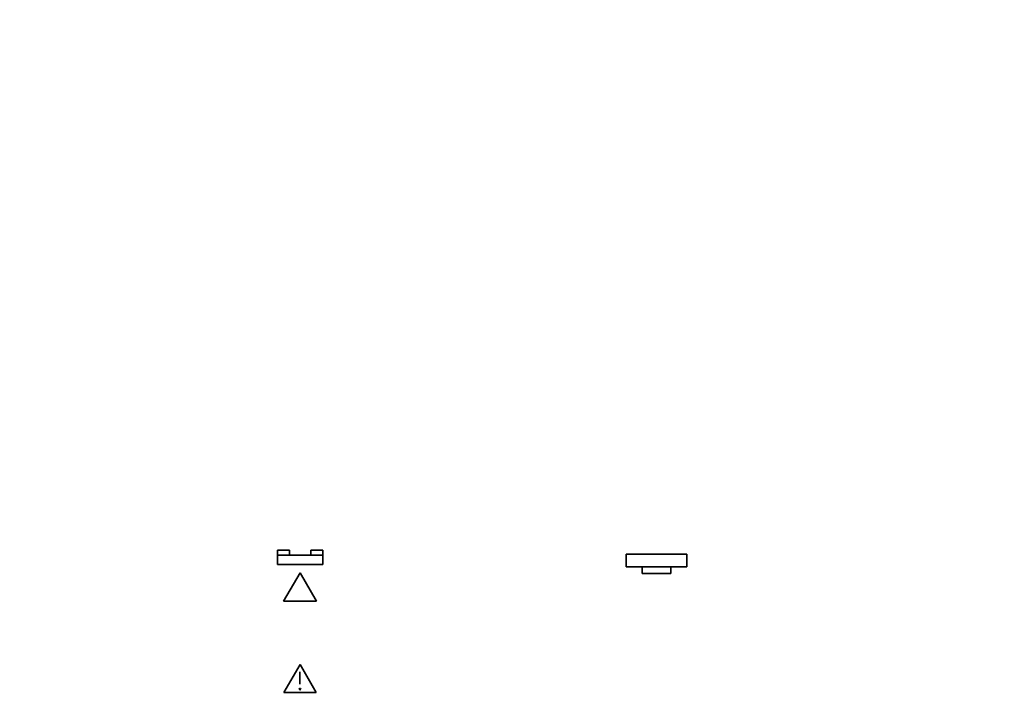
# Model space of a CAD drawing. Header units: millimetres. Extents: x 0 to 594, y 0 to 420.
# Tile 23 of 23: x 290 to 594, y 209 to 420. Entities that reach past the tile are written whole.
import ezdxf

# ---------------------------------------------------------------- set-up
doc = ezdxf.new("R2010")
doc.units = ezdxf.units.MM
doc.linetypes.add('K5LT_BASIC', pattern=[0])

# ---------------------------------------------------------------- blocks, each defined once
blk = doc.blocks.new('U338')
at = {"color": 3, "linetype": 'K5LT_BASIC', "lineweight": 35, "true_color": 0x00ff00}
for p, q in [((369.3, 255.94), (373.06, 255.94)), ((369.3, 254.38), (369.3, 255.94)), ((373.06, 255.94), (373.06, 254.38)), ((383.37, 255.94), (379.61, 255.94)), ((379.61, 255.94), (379.61, 254.38)), ((383.37, 254.38), (383.37, 255.94)), ((369.3, 254.38), (383.37, 254.38)), ((369.3, 251.49), (369.3, 254.38)), ((373.06, 254.38), (369.3, 254.38)), ((379.61, 254.38), (383.37, 254.38)), ((383.37, 254.38), (383.37, 251.49)), ((383.37, 251.49), (369.3, 251.49))]:
    blk.add_line(p, q, dxfattribs=at)
blk = doc.blocks.new('U339')
at = {"color": 3, "linetype": 'K5LT_BASIC', "lineweight": 35, "true_color": 0x00ff00}
for p, q in [((371.32, 211.95), (376.32, 220.6)), ((381.31, 211.95), (376.32, 220.6)), ((376.28, 218.29), (376.28, 214.46)), ((371.32, 211.95), (381.31, 211.95))]:
    blk.add_line(p, q, dxfattribs=at)
for start, end in [(0, 180), (180, 0)]:
    blk.add_arc((376.28, 212.97), 0.223, start, end, dxfattribs=at)
blk = doc.blocks.new('U362')
at = {"color": 3, "linetype": 'K5LT_BASIC', "lineweight": 35, "true_color": 0x00ff00}
for p, q in [((477.14, 254.65), (495.9, 254.65)), ((477.14, 250.8), (477.14, 254.65)), ((495.9, 254.65), (495.9, 250.8)), ((495.9, 250.8), (477.14, 250.8)), ((482.08, 250.8), (490.95, 250.8)), ((482.08, 248.72), (482.08, 250.8)), ((490.95, 250.8), (490.95, 248.72)), ((490.95, 248.72), (482.08, 248.72))]:
    blk.add_line(p, q, dxfattribs=at)

msp = doc.modelspace()

# ---------------------------------------------------------------- linework, layer by layer
at = {"color": 3, "linetype": 'K5LT_BASIC', "lineweight": 35, "true_color": 0x00ff00}
for p, q in [((371.236593, 240.118469), (376.31811, 248.919916)), ((381.399627, 240.118469), (376.31811, 248.919916)), ((371.236593, 240.118469), (381.399627, 240.118469))]:
    msp.add_line(p, q, dxfattribs=at)

# ---------------------------------------------------------------- block references
for name in ['U338', 'U362', 'U339']:
    msp.add_blockref(name, (0, 0))

doc.saveas('drawing.dxf')
